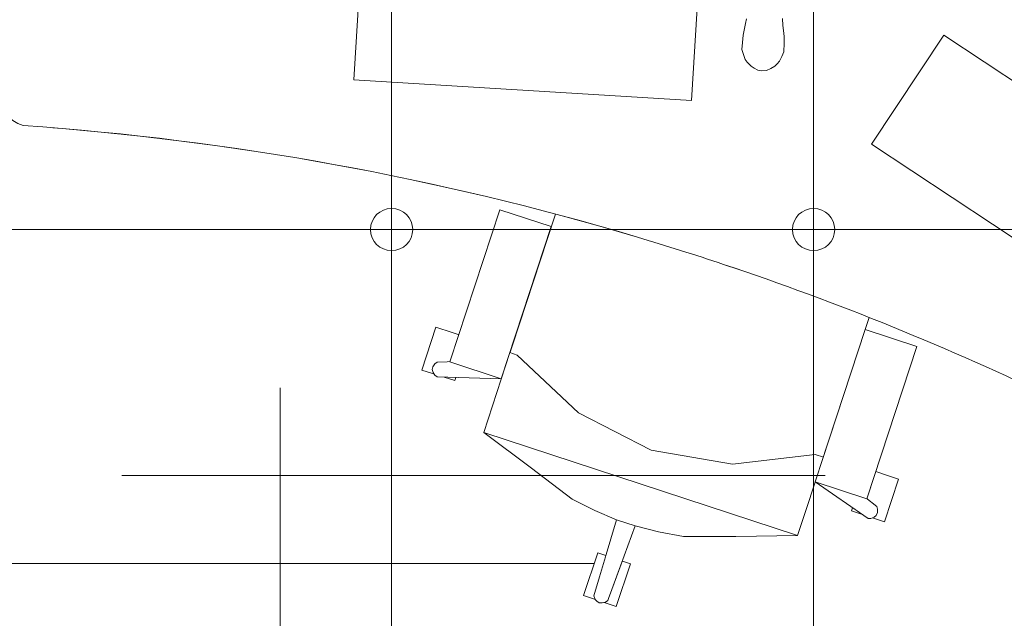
# Model space of a CAD drawing. Header units: metres. Extents: x -45 to 152, y -127 to 99.
# Tile 29 of 256: x -35.47 to -34.07, y -16.278 to -15.426. Entities that reach past the tile are written whole.
import ezdxf

# ---------------------------------------------------------------- set-up
doc = ezdxf.new("R2010")
doc.units = ezdxf.units.M
for name, pattern in [('Achsen 01', [5.291531, 3.175, -1.058062, 0.352704, -0.705764]), ('gestrichelt - 01', [2, 1, -1]), ('ISO-07 Punktiert', [0.889, 0.127, -0.762]), ('Raster 01', [2, 1, -1]), ('VW-01 Strichlinie kurz', [2, 1, -1])]:
    doc.linetypes.add(name, pattern=pattern)
for name, color, linetype, lineweight in [('013_Beton und Stahlbetonarbeiten-000 Unterzüge', 7, 'ISO-07 Punktiert', 13), ('036_Bodenbelagarbeiten-350 Doppelbodenelement', 7, 'Continuous', 9), ('_1.35m (3D)', 7, 'Continuous', 9), ('_GRU (2D)', 7, 'Continuous', 9), ('_OG 2 (2D)', 7, 'Continuous', 9)]:
    doc.layers.add(name, color=color, linetype=linetype, lineweight=lineweight)
for name, color, linetype, lineweight, true_color in [('ACTES-Einrichtung Aufsicht.', 7, 'Continuous', 9, 0xa6a6a6), ('AV1-Achsen', 1, 'Achsen 01', 18, 0xff0000), ('AV1-Bewegungsfläche', 7, 'gestrichelt - 01', 9, 0xd9d9d9), ('AV1-Raster', 7, 'Raster 01', 9, 0xa6a6a6)]:
    doc.layers.add(name, color=color, linetype=linetype, lineweight=lineweight, true_color=true_color)

# ---------------------------------------------------------------- blocks, each defined once
blk = doc.blocks.new('Group-2')
at = {"layer": 'AV1-Raster'}
for p, q in [((-35.1, -22.95), (-35.1, 1.35)), ((1.35, -16.2), (-40.5, -16.2))]:
    blk.add_line(p, q, dxfattribs=at)
blk = doc.blocks.new('1.35m (3D)')
at = {"layer": 'AV1-Raster', "color": 7}
blk.add_blockref('Group-2', (0, 0), dxfattribs=at)
blk = doc.blocks.new('Group-95')
at = {"color": 255, "transparency": 33554559}
for points in [[(-34.8517, -15.9399), (-34.8984, -15.9248), (-34.8787, -15.8639), (-34.832, -15.879)], [(-34.8106, -16.0137), (-34.7428, -16.0643), (-34.6848, -16.1083), (-34.6526, -16.1244), (-34.6216, -16.1377), (-34.5955, -16.1465), (-34.5621, -16.1549), (-34.5267, -16.1617), (-34.452, -16.1614), (-34.3643, -16.1602)], [(-34.6484, -16.1848), (-34.602, -16.2003), (-34.6223, -16.261), (-34.6686, -16.2455)]]:
    blk.add_wipeout(points, dxfattribs=at).dxf.layer = 'ACTES-Einrichtung Aufsicht.'
at = {"layer": 'ACTES-Einrichtung Aufsicht.', "flags": 128}
for points in [[(-34.8517, -15.9399), (-34.8984, -15.9248), (-34.8787, -15.8639), (-34.832, -15.879)], [(-34.8106, -16.0137), (-34.7428, -16.0643), (-34.6848, -16.1083), (-34.6526, -16.1244), (-34.6216, -16.1377), (-34.5955, -16.1465), (-34.5621, -16.1549), (-34.5267, -16.1617), (-34.452, -16.1614), (-34.3643, -16.1602)], [(-34.6484, -16.1848), (-34.602, -16.2003), (-34.6223, -16.261), (-34.6686, -16.2455)]]:
    blk.add_lwpolyline(points, close=True, dxfattribs=at)
at = {"color": 255, "transparency": 33554559}
blk.add_wipeout([(-34.6798, -15.6151), (-34.2335, -15.7617), (-34.3643, -16.1602), (-34.8106, -16.0137)], dxfattribs=at).dxf.layer = 'ACTES-Einrichtung Aufsicht.'
at = {"layer": 'ACTES-Einrichtung Aufsicht.', "flags": 128}
blk.add_lwpolyline([(-34.6798, -15.6151), (-34.2335, -15.7617), (-34.3643, -16.1602), (-34.8106, -16.0137)], close=True, dxfattribs=at)
at = {"color": 255, "transparency": 33554559}
for points in [[(-34.643, -15.5378), (-34.5965, -15.5534), (-34.6168, -15.6141), (-34.6633, -15.5986)], [(-34.2638, -15.6645), (-34.2173, -15.6801), (-34.2376, -15.7409), (-34.2841, -15.7254)], [(-34.8106, -16.0137), (-34.3643, -16.1602), (-34.3277, -16.0488), (-34.3393, -16.045), (-34.4569, -16.0586), (-34.5726, -16.0389), (-34.6757, -15.9856), (-34.7629, -15.9035), (-34.7733, -15.9001)], [(-34.2672, -16.0645), (-34.2207, -16.08), (-34.241, -16.1407), (-34.2875, -16.1252)]]:
    blk.add_wipeout(points, dxfattribs=at).dxf.layer = 'ACTES-Einrichtung Aufsicht.'
at = {"layer": 'ACTES-Einrichtung Aufsicht.', "flags": 128}
for points in [[(-34.643, -15.5378), (-34.5965, -15.5534), (-34.6168, -15.6141), (-34.6633, -15.5986)], [(-34.2638, -15.6645), (-34.2173, -15.6801), (-34.2376, -15.7409), (-34.2841, -15.7254)], [(-34.8106, -16.0137), (-34.3643, -16.1602), (-34.3277, -16.0488), (-34.3393, -16.045), (-34.4569, -16.0586), (-34.5726, -16.0389), (-34.6757, -15.9856), (-34.7629, -15.9035), (-34.7733, -15.9001)], [(-34.2672, -16.0645), (-34.2207, -16.08), (-34.241, -16.1407), (-34.2875, -16.1252)]]:
    blk.add_lwpolyline(points, close=True, dxfattribs=at)
at = {"color": 255, "transparency": 33554559}
for points in [[(-34.6398, -15.6283), (-34.6486, -15.5971), (-34.6473, -15.5933), (-34.6444, -15.5896), (-34.6407, -15.5875), (-34.6365, -15.587), (-34.632, -15.5883), (-34.6289, -15.5907), (-34.6271, -15.5949), (-34.6125, -15.6372)], [(-34.2996, -15.74), (-34.2643, -15.7161), (-34.2604, -15.714), (-34.2565, -15.714), (-34.2522, -15.7156), (-34.249, -15.7183), (-34.2473, -15.7223), (-34.2472, -15.727), (-34.2485, -15.7308), (-34.272, -15.749)], [(-34.7856, -15.9374), (-34.8769, -15.9346), (-34.8802, -15.9321), (-34.8826, -15.9283), (-34.8837, -15.9243), (-34.8827, -15.9201), (-34.8801, -15.9162), (-34.8769, -15.9138), (-34.7767, -15.9104)], [(-34.3393, -16.0839), (-34.2641, -16.1358), (-34.26, -16.1358), (-34.2557, -16.1342), (-34.2525, -16.1316), (-34.2508, -16.1275), (-34.2506, -16.1229), (-34.2517, -16.1191), (-34.3304, -16.057)], [(-34.6216, -16.1377), (-34.6541, -16.2461), (-34.6528, -16.2499), (-34.652, -16.2511), (-34.65, -16.2535), (-34.6464, -16.2558), (-34.6421, -16.2562), (-34.6376, -16.255), (-34.6343, -16.2527), (-34.6325, -16.2486), (-34.6316, -16.246), (-34.5955, -16.1465)]]:
    blk.add_wipeout(points, dxfattribs=at).dxf.layer = 'ACTES-Einrichtung Aufsicht.'
at = {"layer": 'ACTES-Einrichtung Aufsicht.', "flags": 128}
for points in [[(-34.6398, -15.6283), (-34.6486, -15.5971), (-34.6473, -15.5933), (-34.6444, -15.5896), (-34.6407, -15.5875), (-34.6365, -15.587), (-34.632, -15.5883), (-34.6289, -15.5907), (-34.6271, -15.5949), (-34.6125, -15.6372)], [(-34.2996, -15.74), (-34.2643, -15.7161), (-34.2604, -15.714), (-34.2565, -15.714), (-34.2522, -15.7156), (-34.249, -15.7183), (-34.2473, -15.7223), (-34.2472, -15.727), (-34.2485, -15.7308), (-34.272, -15.749)], [(-34.7856, -15.9374), (-34.8769, -15.9346), (-34.8802, -15.9321), (-34.8826, -15.9283), (-34.8837, -15.9243), (-34.8827, -15.9201), (-34.8801, -15.9162), (-34.8769, -15.9138), (-34.7767, -15.9104)], [(-34.3393, -16.0839), (-34.2641, -16.1358), (-34.26, -16.1358), (-34.2557, -16.1342), (-34.2525, -16.1316), (-34.2508, -16.1275), (-34.2506, -16.1229), (-34.2517, -16.1191), (-34.3304, -16.057)], [(-34.6216, -16.1377), (-34.6541, -16.2461), (-34.6528, -16.2499), (-34.652, -16.2511), (-34.65, -16.2535), (-34.6464, -16.2558), (-34.6421, -16.2562), (-34.6376, -16.255), (-34.6343, -16.2527), (-34.6325, -16.2486), (-34.6316, -16.246), (-34.5955, -16.1465)]]:
    blk.add_lwpolyline(points, close=True, dxfattribs=at)
at = {"color": 255, "transparency": 33554559}
for points in [[(-34.7856, -15.9374), (-34.8588, -15.9133), (-34.7877, -15.6968), (-34.7145, -15.7208)], [(-34.2682, -15.8674), (-34.1949, -15.8914), (-34.266, -16.108), (-34.3393, -16.0839)]]:
    blk.add_wipeout(points, dxfattribs=at).dxf.layer = 'ACTES-Einrichtung Aufsicht.'
at = {"layer": 'ACTES-Einrichtung Aufsicht.', "flags": 128}
for points in [[(-34.7856, -15.9374), (-34.8588, -15.9133), (-34.7877, -15.6968), (-34.7145, -15.7208)], [(-34.2682, -15.8674), (-34.1949, -15.8914), (-34.266, -16.108), (-34.3393, -16.0839)]]:
    blk.add_lwpolyline(points, close=True, dxfattribs=at)
at = {"layer": 'AV1-Bewegungsfläche', "color": 9, "flags": 128}
blk.add_lwpolyline([(-33.8668, -17.1674), (-33.5499, -16.2189, 0.063875), (-34.4696, -15.7745, 0.008083), (-34.592, -15.7358, 0.055453), (-35.4654, -15.5771), (-35.7221, -16.3246), (-35.7891, -16.5251)], format="xyb", close=True, dxfattribs=at)
at = {"color": 255, "transparency": 33554687}
blk.add_wipeout([(-34.4696, -15.7745), (-34.4849, -15.7695), (-34.5001, -15.7645), (-34.5154, -15.7596), (-34.5307, -15.7547), (-34.546, -15.7499), (-34.5613, -15.7451), (-34.5766, -15.7404), (-34.592, -15.7358), (-34.699, -15.7054), (-34.8067, -15.678), (-34.9152, -15.6536), (-35.0243, -15.6323), (-35.1339, -15.6139), (-35.2441, -15.5986), (-35.3546, -15.5863), (-35.4654, -15.5771), (-35.4728, -15.5742), (-35.4797, -15.5702), (-35.4858, -15.5651), (-35.4911, -15.5591), (-35.4953, -15.5523), (-35.4984, -15.545), (-35.5003, -15.5372), (-35.501, -15.5293), (-35.501, -15.5292), (-35.501, -15.5291), (-35.501, -15.5291), (-35.501, -15.529), (-35.501, -15.5289), (-35.501, -15.5289), (-35.501, -15.5288), (-35.501, -15.5287), (-35.501, -14.475), (-35.4999, -14.4653), (-35.497, -14.456), (-35.4924, -14.4475), (-35.4861, -14.44), (-35.4786, -14.4338), (-35.47, -14.4293), (-35.4607, -14.4265), (-35.451, -14.4255), (-35.1068, -14.4406), (-34.7648, -14.4829), (-34.4273, -14.5523), (-34.0964, -14.6482), (-33.7741, -14.7701), (-33.4626, -14.9171), (-33.1636, -15.0884), (-32.8792, -15.2829), (-32.8792, -15.283), (-32.8791, -15.283), (-32.879, -15.2831), (-32.879, -15.2831), (-32.8789, -15.2832), (-32.8789, -15.2832), (-32.8788, -15.2833), (-32.8787, -15.2833), (-32.8792, -15.2829), (-32.8721, -15.2895), (-32.8663, -15.2974), (-32.8622, -15.3062), (-32.8598, -15.3156), (-32.8594, -15.3254), (-32.8608, -15.335), (-32.8641, -15.3442), (-32.869, -15.3525), (-33.4938, -16.2011), (-33.4989, -16.2071), (-33.5049, -16.2121), (-33.5117, -16.2162), (-33.5189, -16.2192), (-33.5266, -16.2209), (-33.5344, -16.2215), (-33.5423, -16.2208), (-33.5499, -16.2189), (-33.6582, -16.1507), (-33.7687, -16.086), (-33.8812, -16.0249), (-33.9956, -15.9674), (-34.1117, -15.9135), (-34.2295, -15.8634), (-34.3489, -15.817)], dxfattribs=at).dxf.layer = 'ACTES-Einrichtung Aufsicht.'
at = {"layer": 'ACTES-Einrichtung Aufsicht.', "transparency": 33554534, "flags": 128}
blk.add_lwpolyline([(-34.4696, -15.7745, 0.008083), (-34.592, -15.7358, 0.055453), (-35.4654, -15.5771, -0.330906), (-35.501, -15.5293, 0.002569), (-35.501, -15.5287), (-35.501, -14.475, -0.41107), (-35.451, -14.4255, -0.160224), (-32.8792, -15.2829, -0.00305), (-32.8787, -15.2833), (-32.8792, -15.2829, -0.411112), (-32.869, -15.3525), (-33.4938, -16.2011, -0.325472), (-33.5499, -16.2189, 0.063875)], format="xyb", close=True, dxfattribs=at)
at = {"color": 255, "transparency": 33554559}
for points in [[(-34.9841, -15.3265), (-34.5037, -15.3557), (-34.515, -15.5414), (-34.9954, -15.5122)], [(-34.4358, -15.4145), (-34.437, -15.4254), (-34.4383, -15.4321), (-34.4398, -15.4388), (-34.4417, -15.4483), (-34.4427, -15.4588), (-34.4434, -15.469), (-34.4411, -15.4761), (-34.4388, -15.4832), (-34.4358, -15.4869), (-34.4302, -15.4927), (-34.426, -15.4956), (-34.4209, -15.4981), (-34.4151, -15.4993), (-34.4086, -15.4987), (-34.4022, -15.496), (-34.3968, -15.4926), (-34.3933, -15.4891), (-34.3899, -15.4857), (-34.3869, -15.4789), (-34.3839, -15.472), (-34.3836, -15.4601), (-34.3835, -15.4502), (-34.3843, -15.4417), (-34.3851, -15.4349), (-34.386, -15.4247), (-34.3858, -15.4171), (-34.3862, -15.4107), (-34.3878, -15.4032), (-34.3897, -15.3998), (-34.3924, -15.3962), (-34.3954, -15.3931), (-34.3981, -15.3915), (-34.4017, -15.3897), (-34.4049, -15.3889), (-34.4094, -15.3885), (-34.4116, -15.3883), (-34.4162, -15.3886), (-34.4195, -15.3897), (-34.4238, -15.3917), (-34.4254, -15.393), (-34.4295, -15.3969), (-34.4324, -15.4013), (-34.4341, -15.405), (-34.4348, -15.4081)], [(-34.2592, -15.6036), (-34.1566, -15.4484), (-33.7552, -15.7139), (-33.8578, -15.8691)]]:
    blk.add_wipeout(points, dxfattribs=at).dxf.layer = 'ACTES-Einrichtung Aufsicht.'
at = {"layer": 'ACTES-Einrichtung Aufsicht.', "flags": 128}
for points in [[(-34.9841, -15.3265), (-34.5037, -15.3557), (-34.515, -15.5414), (-34.9954, -15.5122)], [(-34.2592, -15.6036), (-34.1566, -15.4484), (-33.7552, -15.7139), (-33.8578, -15.8691)]]:
    blk.add_lwpolyline(points, close=True, dxfattribs=at)
blk.add_lwpolyline([(-34.437, -15.4254), (-34.4383, -15.4321), (-34.4398, -15.4388), (-34.4417, -15.4483), (-34.4427, -15.4588), (-34.4434, -15.469), (-34.4411, -15.4761), (-34.4388, -15.4832), (-34.4358, -15.4869), (-34.4302, -15.4927), (-34.426, -15.4956), (-34.4209, -15.4981), (-34.4151, -15.4993), (-34.4086, -15.4987), (-34.4022, -15.496), (-34.3968, -15.4926), (-34.3933, -15.4891), (-34.3899, -15.4857), (-34.3869, -15.4789), (-34.3839, -15.472), (-34.3836, -15.4601), (-34.3835, -15.4502), (-34.3843, -15.4417), (-34.3851, -15.4349), (-34.386, -15.4247)], dxfattribs=at)
blk = doc.blocks.new('Group-101')
at = {"layer": 'ACTES-Einrichtung Aufsicht.'}
blk.add_blockref('Group-95', (0, 0), dxfattribs=at)
blk = doc.blocks.new('OG 2 (2D)')
at = {"layer": 'ACTES-Einrichtung Aufsicht.'}
blk.add_blockref('Group-101', (0, 0), dxfattribs=at)
at = {"layer": '013_Beton und Stahlbetonarbeiten-000 Unterzüge', "linetype": 'VW-01 Strichlinie kurz', "flags": 128}
blk.add_lwpolyline([(-39.025, -16.375), (-39.025, -16.075), (-23.075, -16.075), (-23.075, -16.375)], close=True, dxfattribs=at)
at = {"layer": '036_Bodenbelagarbeiten-350 Doppelbodenelement', "color": 230, "linetype": 'Continuous', "flags": 128}
for points in [[(-35.5416, -15.125), (-34.9416, -15.125), (-34.9416, -15.725), (-35.5416, -15.725)], [(-34.9416, -15.125), (-34.3416, -15.125), (-34.3416, -15.725), (-34.9416, -15.725)], [(-34.3416, -15.125), (-33.7416, -15.125), (-33.7416, -15.725), (-34.3416, -15.725)], [(-35.5416, -15.725), (-34.9416, -15.725), (-34.9416, -16.325), (-35.5416, -16.325)], [(-34.9416, -15.725), (-34.3416, -15.725), (-34.3416, -16.325), (-34.9416, -16.325)], [(-34.3416, -15.725), (-33.7416, -15.725), (-33.7416, -16.325), (-34.3416, -16.325)]]:
    blk.add_lwpolyline(points, close=True, dxfattribs=at)
at = {"layer": '036_Bodenbelagarbeiten-350 Doppelbodenelement', "color": 230, "lineweight": 18}
for centre in [(-34.9416, -15.725), (-34.3416, -15.725)]:
    blk.add_circle(centre, 0.03, dxfattribs=at)
blk = doc.blocks.new('Group-738')
at = {"layer": 'AV1-Achsen'}
blk.add_line((-43.35, -16.2), (4.2, -16.2), dxfattribs=at)
blk = doc.blocks.new('GRU (2D)')
at = {"layer": 'AV1-Achsen', "color": 7}
blk.add_blockref('Group-738', (0, 0), dxfattribs=at)

msp = doc.modelspace()

# ---------------------------------------------------------------- block references
at = {"layer": '_1.35m (3D)'}
msp.add_blockref('1.35m (3D)', (0, 0), dxfattribs=at)

# ---------------------------------------------------------------- next in the draw order: block references
at = {"layer": '_OG 2 (2D)'}
msp.add_blockref('OG 2 (2D)', (0, 0), dxfattribs=at)

# ---------------------------------------------------------------- next in the draw order: block references
at = {"layer": '_GRU (2D)'}
msp.add_blockref('GRU (2D)', (0, 0), dxfattribs=at)

doc.saveas('drawing.dxf')
